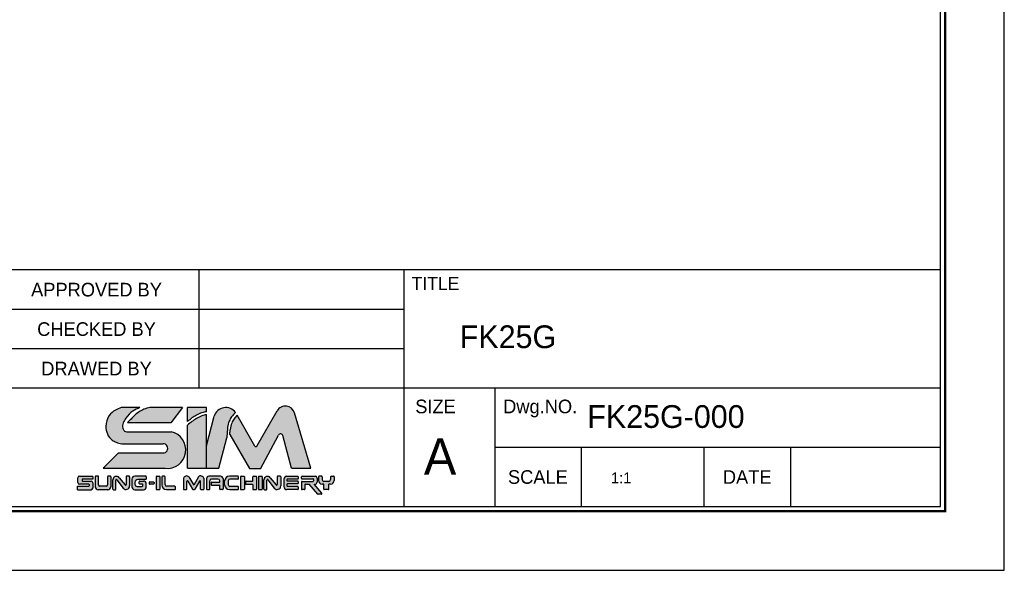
# Model space of a CAD drawing. Header units: millimetres. Extents: x -29 to 5648, y -387 to 3949.
# Tile 3 of 6: x 381 to 600, y 0 to 122. Entities that reach past the tile are written whole.
import ezdxf
from ezdxf.enums import TextEntityAlignment as Align

# ---------------------------------------------------------------- set-up
doc = ezdxf.new("R2010")
doc.units = ezdxf.units.MM
doc.layers.get('0').update_dxf_attribs({"linetype": 'CONTINUOUS'})
doc.layers.add('5', color=7, linetype='CONTINUOUS')
doc.layers.add('7', color=7, linetype='CONTINUOUS')

# ---------------------------------------------------------------- blocks, each defined once
blk = doc.blocks.new('란표제')
h = blk.add_hatch(color=150)
h.dxf.hatch_style = 1
edge = h.paths.add_edge_path()
edge.add_spline(control_points=[(269.4313514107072, 21.23682854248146), (269.6359798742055, 21.41891288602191), (270.0327252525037, 21.7719484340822), (270.7280603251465, 22.18750380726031), (271.4106727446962, 22.51924857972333), (271.9007036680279, 22.60265436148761), (272.1147233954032, 22.63908161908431)], knot_values=[0, 0, 0, 0, 0.6304310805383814, 1.222315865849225, 1.865724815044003, 2.364625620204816, 2.364625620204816, 2.364625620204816, 2.364625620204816], degree=3, periodic=0)
edge.add_line((272.1147233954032, 22.63908161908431), (272.1147233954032, 23.23741673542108))
edge.add_line((272.1147233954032, 23.23741673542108), (269.4313514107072, 23.23741673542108))
edge.add_line((269.4313514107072, 23.23741673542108), (269.4313514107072, 21.23682854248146))
edge = h.paths.add_edge_path()
edge.add_spline(control_points=[(272.1147233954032, 22.22357291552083), (271.8960154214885, 22.17327034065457), (271.4034488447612, 22.0599806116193), (270.715909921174, 21.71275165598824), (270.0397629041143, 21.25956616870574), (269.6376071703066, 20.9094133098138), (269.4313514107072, 20.72982854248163)], knot_values=[0, 0, 0, 0, 0.5164407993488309, 1.163110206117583, 1.761888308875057, 2.392319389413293, 2.392319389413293, 2.392319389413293, 2.392319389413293], degree=3, periodic=0)
edge.add_line((269.4313514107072, 20.72982854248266), (269.4313514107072, 14.56964083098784))
edge.add_line((269.4313514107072, 14.56964083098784), (272.1147233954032, 14.56964083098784))
edge.add_line((272.1147233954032, 14.56964083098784), (272.1147233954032, 22.22357291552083))
edge = h.paths.add_edge_path()
edge.add_line((267.0830865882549, 19.76878435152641), (260.734030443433, 19.76878435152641))
edge.add_spline(control_points=[(260.7340304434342, 19.76878435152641), (260.6304282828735, 19.80046622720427), (260.3773761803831, 19.87785037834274), (260.0993263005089, 20.3834271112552), (260.187756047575, 21.0896081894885), (260.7314099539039, 21.92713840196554), (261.4878621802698, 22.76627762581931), (262.2797090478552, 23.09358528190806), (262.6276767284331, 23.23741673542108)], knot_values=[0, 0, 0, 0, 0.2433595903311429, 0.5944147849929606, 1.213183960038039, 1.789398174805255, 2.88702788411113, 3.747486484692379, 3.747486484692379, 3.747486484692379, 3.747486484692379], degree=3, periodic=0)
edge.add_line((262.6276767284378, 23.23741673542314), (259.9686972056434, 23.23741673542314))
edge.add_spline(control_points=[(259.9686972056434, 23.23741673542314), (259.6776716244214, 23.12786400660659), (259.0262061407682, 22.88262844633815), (258.0427933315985, 22.05524221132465), (257.6589013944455, 20.72241547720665), (257.8905376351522, 19.4262980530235), (258.4932930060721, 18.63992786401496), (259.0387723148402, 18.37393810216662), (259.2361936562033, 18.2776703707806)], knot_values=[0, 0, 0, 0, 0.550739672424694, 1.232839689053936, 2.19963066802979, 2.850121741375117, 3.513003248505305, 3.888995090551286, 3.888995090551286, 3.888995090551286, 3.888995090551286], degree=3, periodic=0)
edge.add_arc((260.0206695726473, 19.77456633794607), 1.689999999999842, 242.3423855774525, 270.0000000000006)
edge.add_line((260.0206695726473, 18.08456633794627), (265.933220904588, 18.08456633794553))
edge.add_arc((265.933220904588, 17.41949662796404), 0.6650697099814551, 270.18688939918, 90, ccw=False)
edge.add_line((265.9353902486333, 16.75443045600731), (259.548431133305, 16.75443045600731))
edge.add_line((259.548431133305, 16.75443045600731), (257.3636415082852, 14.56964083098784))
edge.add_line((257.3636415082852, 14.56964083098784), (266.2319154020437, 14.56964083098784))
edge.add_arc((266.5395411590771, 17.18852423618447), 2.636889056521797, 263.3004820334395, 78.10426637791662)
edge = h.paths.add_edge_path(flags=17)
edge.add_spline(control_points=[(264.0618412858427, 23.23741673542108), (263.7695622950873, 23.17538582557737), (262.9649864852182, 23.00462921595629), (261.8692366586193, 22.18236333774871), (261.1771816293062, 21.42409186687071), (260.8344419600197, 21.04855856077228)], knot_values=[0, 0, 0, 0, 0.6846043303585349, 1.884555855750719, 3.061918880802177, 3.061918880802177, 3.061918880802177, 3.061918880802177], degree=3, periodic=0)
edge.add_line((260.8344419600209, 21.04855856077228), (267.0300266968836, 21.04855856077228))
edge.add_line((267.0300266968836, 21.04855856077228), (268.7149674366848, 23.23741673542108))
edge.add_line((268.7149674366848, 23.23741673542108), (264.0618412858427, 23.23741673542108))
h = blk.add_hatch(color=8)
h.dxf.hatch_style = 1
edge = h.paths.add_edge_path()
edge.add_spline(control_points=[(275.0627256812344, 19.1589791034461), (275.0773552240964, 19.57794386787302), (275.1025993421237, 20.30089167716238), (275.3125840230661, 21.24983197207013), (275.7149129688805, 21.97049305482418), (276.082664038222, 22.32534979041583), (276.2775094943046, 22.51336344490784)], knot_values=[0, 0, 0, 0, 0.7435831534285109, 1.283095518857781, 1.707763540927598, 2.186317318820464, 2.186317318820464, 2.186317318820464, 2.186317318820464], degree=3, periodic=0)
edge.add_arc((274.8821637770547, 21.55989067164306), 1.690000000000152, 34.34572044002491, 164.999999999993)
edge.add_line((273.2497491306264, 21.99729485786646), (272.1147233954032, 17.76132114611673))
edge.add_line((272.1147233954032, 17.76132114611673), (272.1147233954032, 14.56964083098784))
edge.add_line((272.1147233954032, 14.56964083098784), (273.8922549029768, 14.56964083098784))
edge.add_line((273.8922549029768, 14.56964083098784), (275.0538491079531, 18.90476942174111))
edge.add_spline(control_points=[(275.0538491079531, 18.90476942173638), (275.0568079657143, 18.98950598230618), (275.0597668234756, 19.07424254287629), (275.0627256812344, 19.1589791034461)], knot_values=[2.186317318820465, 2.186317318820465, 2.186317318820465, 2.186317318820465, 2.336708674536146, 2.336708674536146, 2.336708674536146, 2.336708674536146], degree=3, periodic=0)
edge = h.paths.add_edge_path()
edge.add_arc((282.7153299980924, 19.15023052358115), 0.3379999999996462, 14.999999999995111, 152.0936797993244, ccw=False)
edge.add_line((283.0418129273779, 19.23771136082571), (284.2856565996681, 14.59562357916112))
edge.add_line((284.2856565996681, 14.59562357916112), (287.0312419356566, 14.59562357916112))
edge.add_line((287.0312419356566, 14.59562357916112), (284.698741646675, 22.48208966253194))
edge.add_arc((283.4022573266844, 22.0986416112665), 1.352000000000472, 16.47610349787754, 150.0000000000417)
edge.add_line((282.2313909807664, 22.77464161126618), (279.328189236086, 17.74614868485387))
edge.add_arc((279.1818309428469, 17.83064868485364), 0.1689999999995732, 210.0000000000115, 330.00000000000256, ccw=False)
edge.add_line((279.0354726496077, 17.74614868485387), (276.4997684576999, 22.13811717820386))
edge.add_spline(control_points=[(276.4997684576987, 22.13811717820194), (276.3465195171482, 21.96972988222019), (276.0439022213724, 21.63721921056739), (275.6848775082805, 20.95838757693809), (275.5056859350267, 20.21422517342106), (275.4438638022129, 19.68005989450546), (275.4178006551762, 19.4548650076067)], knot_values=[0, 0, 0, 0, 0.523800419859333, 1.034337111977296, 1.752334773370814, 2.275651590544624, 2.275651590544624, 2.275651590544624, 2.275651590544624], degree=3, periodic=0)
edge.add_arc((275.3365080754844, 19.30670119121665), 0.1690000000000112, 30.00000000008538, 61.24788174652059, ccw=False)
edge.add_line((275.4828663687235, 19.39120119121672), (278.275008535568, 14.55506909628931))
edge.add_line((278.275008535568, 14.55506909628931), (279.8991915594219, 14.55506909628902))
edge.add_line((279.8991915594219, 14.55506909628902), (282.4166346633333, 19.30842375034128))
h = blk.add_hatch(color=150)
h.dxf.hatch_style = 1
h.paths.add_polyline_path([(255.8918496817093, 12.49001531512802, 0.4142135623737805), (255.6383496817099, 12.74351531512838), (254.4359279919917, 12.74351531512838, -0.4142135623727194), (254.3514279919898, 12.8280153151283), (254.3514279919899, 12.93313653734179, -0.4142135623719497), (254.4359279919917, 13.01763653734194), (255.8918496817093, 13.01763653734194), (255.8918496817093, 13.45026974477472), (253.9892572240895, 13.45026974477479, 0.4142135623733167), (253.7357572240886, 13.19676974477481), (253.7357572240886, 12.54712844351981, 0.4142135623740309), (253.9892572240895, 12.29362844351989), (255.3256614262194, 12.29362844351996, -0.4142135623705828), (255.4101614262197, 12.2091284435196), (255.4101614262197, 12.10882920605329, -0.4142135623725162), (255.3256614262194, 12.02432920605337), (253.7113647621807, 12.02432920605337), (253.7113647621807, 11.49943248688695), (255.6383496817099, 11.49943248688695, 0.4142135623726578), (255.8918496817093, 11.75293248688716)])
h.paths.add_polyline_path([(265.4913498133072, 13.34837791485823, 0.4142135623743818), (265.4068498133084, 13.43287791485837), (265.0227749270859, 13.43287791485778, 0.4142135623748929), (264.9382749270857, 13.34837791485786), (264.9382749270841, 11.60814308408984, 0.4142135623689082), (265.0227749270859, 11.52364308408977), (265.4068498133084, 11.52364308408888, 0.4142135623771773), (265.4913498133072, 11.6081430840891)])
h.paths.add_polyline_path([(269.3149947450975, 12.69271470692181, -0.7673269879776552), (269.4726738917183, 12.73496470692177), (270.1476377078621, 11.56589308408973, 0.2679491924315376), (270.2208168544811, 11.52364308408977), (270.3886929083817, 11.52364308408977, 0.2679491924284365), (270.4618720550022, 11.56589308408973), (271.136835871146, 12.73496470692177, -0.7673269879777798), (271.2945150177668, 12.69271470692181), (271.2945150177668, 11.60814308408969, 0.414213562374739), (271.3790150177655, 11.52364308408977), (271.6874683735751, 11.52364308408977, 0.4142135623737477), (271.7719683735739, 11.60814308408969), (271.7719683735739, 13.14150117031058, 0.5572135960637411), (270.9835726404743, 13.35275117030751), (270.3047548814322, 12.17700432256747), (269.6259371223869, 13.35275117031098, 0.5198906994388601), (268.8375413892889, 13.14150117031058), (268.8375413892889, 11.60814308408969, 0.4142135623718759), (268.9220413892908, 11.52364308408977), (269.2304947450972, 11.52364308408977, 0.4142135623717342), (269.3149947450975, 11.60814308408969)])
h = blk.add_hatch(color=251)
h.dxf.hatch_style = 1
h.paths.add_polyline_path([(264.6369999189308, 12.54995020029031, 0.4142135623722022), (264.552499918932, 12.63445020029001), (264.0281001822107, 12.63445020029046, 0.4142135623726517), (263.9436001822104, 12.54995020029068), (263.9436001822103, 12.39560813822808, 0.4142135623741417), (264.0281001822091, 12.31110813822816), (264.552499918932, 12.3111081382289, 0.4142135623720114), (264.6369999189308, 12.39560813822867)])
h.paths.add_polyline_path([(258.4601998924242, 11.92193248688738), (258.4601998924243, 13.36576974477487, 0.4142135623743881), (258.3756998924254, 13.45026974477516), (258.0906228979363, 13.45026974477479, 0.4142135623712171), (258.0061228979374, 13.36576974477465), (258.0061228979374, 12.18747393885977, -0.4142135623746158), (257.8371228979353, 12.01847393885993), (256.8846107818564, 12.01847393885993, -0.4142135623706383), (256.7156107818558, 12.18747393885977), (256.7156107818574, 13.36576974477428, 0.414213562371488), (256.6311107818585, 13.45026974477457), (256.3251870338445, 13.45026974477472, 0.4142135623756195), (256.2406870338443, 13.36576974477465), (256.2406870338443, 11.92193248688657, 0.4142135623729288), (256.6631870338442, 11.4994324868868), (258.0376998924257, 11.49943248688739, 0.4142135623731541)])
h.paths.add_polyline_path([(261.1488024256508, 12.0448363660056), (261.1488024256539, 13.36576974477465, 0.4142135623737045), (261.064302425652, 13.45026974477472), (260.7360734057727, 13.45026974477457, 0.4142135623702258), (260.6515734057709, 13.36576974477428), (260.6515734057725, 12.24481650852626, -0.7053166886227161), (260.5016056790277, 12.19139154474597), (259.6575188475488, 13.22574781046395, 0.7053166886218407), (258.757712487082, 12.90519802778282), (258.7577124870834, 11.58393248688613, 0.4142135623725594), (258.8422124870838, 11.49943248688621), (259.0973144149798, 11.49943248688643, 0.4142135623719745), (259.1818144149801, 11.58393248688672), (259.1818144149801, 12.87627755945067, -0.7182104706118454), (259.3335723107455, 12.92743052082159), (260.2382550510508, 11.73791859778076, 0.7182104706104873)])
h.paths.add_polyline_path([(263.5382578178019, 11.92193248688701), (263.5382578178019, 12.31768943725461, 0.4142135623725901), (263.1157578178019, 12.74018943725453), (262.6233206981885, 12.74018943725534, 0.4142135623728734), (262.5388206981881, 12.65568943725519), (262.5388206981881, 12.3999134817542, 0.4142135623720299), (262.6233206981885, 12.31541348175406), (262.9553217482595, 12.31541348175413, -0.4142135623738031), (263.0398217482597, 12.23091348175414), (263.0398217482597, 12.06617401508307, -0.4142135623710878), (262.9553217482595, 11.9816740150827), (262.2414599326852, 11.9816740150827, -0.4142135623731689), (261.903459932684, 12.31967401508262), (261.903459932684, 12.54779928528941, -0.4142135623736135), (262.325959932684, 12.97029928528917), (263.4537578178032, 12.9702992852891, 0.414213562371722), (263.5382578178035, 13.05479928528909), (263.5382578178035, 13.36576974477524, 0.4142135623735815), (263.4537578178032, 13.45026974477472), (261.8935343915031, 13.45026974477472, 0.414213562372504), (261.4710343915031, 13.02776974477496), (261.4710343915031, 11.92193248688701, 0.4142135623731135), (261.8935343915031, 11.49943248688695), (263.1157578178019, 11.49943248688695, 0.4142135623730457)])
h.paths.add_polyline_path([(267.686365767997, 11.92748730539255, 0.4142135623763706), (267.6018657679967, 12.01198730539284), (266.4686991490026, 12.01198730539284, -0.414213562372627), (266.2151991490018, 12.26548730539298), (266.2151991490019, 13.34837791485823, 0.4142135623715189), (266.1306991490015, 13.43287791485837), (265.8297345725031, 13.43287791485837, 0.4142135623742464), (265.7452345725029, 13.34837791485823), (265.7452345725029, 12.19964308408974, 0.4142135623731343), (266.4212345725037, 11.52364308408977), (267.6018657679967, 11.52364308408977, 0.4142135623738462), (267.686365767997, 11.60814308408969)])
h.paths.add_polyline_path([(272.6031511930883, 12.77084332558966, -0.4142135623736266), (272.8566511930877, 13.02434332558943), (273.7719485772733, 13.02434332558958, -0.4142135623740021), (274.0254485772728, 12.77084332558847), (274.0254485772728, 12.60578891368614), (272.8978494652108, 12.60578891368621, 0.4142135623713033), (272.8133494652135, 12.52128891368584), (272.8133494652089, 12.2275027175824, 0.4142135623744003), (272.8978494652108, 12.14300271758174), (274.0254485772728, 12.14300271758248), (274.0254485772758, 11.60814308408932, 0.414213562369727), (274.1099485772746, 11.52364308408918), (274.4089681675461, 11.5236430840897, 0.4142135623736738), (274.493468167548, 11.60814308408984), (274.493468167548, 13.09487791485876, 0.4142135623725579), (274.1554681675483, 13.43287791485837), (272.4765440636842, 13.43287791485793, 0.4142135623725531), (272.1385440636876, 13.09487791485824), (272.1385440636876, 11.60814308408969, 0.4142135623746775), (272.2230440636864, 11.52364308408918), (272.518651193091, 11.52364308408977, 0.4142135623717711), (272.6031511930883, 11.60814308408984)])
h.paths.add_polyline_path([(276.7035665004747, 11.89577780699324, 0.4142135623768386), (276.6190665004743, 11.98027780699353), (275.489626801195, 11.9802778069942, -0.4142135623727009), (275.2361268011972, 12.23377780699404), (275.2361268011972, 12.7733856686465, -0.4142135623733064), (275.489626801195, 13.02688566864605), (276.6190665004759, 13.02688566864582, 0.414213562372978), (276.7035665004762, 13.11138566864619), (276.7035665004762, 13.34837791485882, 0.4142135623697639), (276.6190665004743, 13.43287791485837), (275.4024355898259, 13.43287791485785, 0.4142135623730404), (274.7264355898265, 12.75687791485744), (274.7264355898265, 12.19964308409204, 0.4142135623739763), (275.4024355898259, 11.52364308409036), (276.6190665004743, 11.52364308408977, 0.4142135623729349), (276.7035665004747, 11.60814308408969)])
h.paths.add_polyline_path([(277.5403531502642, 13.34837791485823, 0.4142135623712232), (277.4558531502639, 13.43287791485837), (277.071778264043, 13.43287791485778, 0.4142135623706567), (276.9872782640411, 13.34837791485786), (276.9872782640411, 11.60814308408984, 0.4142135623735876), (277.0717782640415, 11.52364308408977), (277.4558531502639, 11.52364308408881, 0.4142135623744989), (277.5403531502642, 11.6081430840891)])
h.paths.add_polyline_path([(279.2992845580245, 13.34837791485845, 0.414213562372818), (279.2147845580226, 13.43287791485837), (278.8307096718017, 13.43287791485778, 0.4142135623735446), (278.7462096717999, 13.34837791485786), (278.7462096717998, 12.79193278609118, -0.4142135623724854), (278.6617096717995, 12.70743278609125), (277.7792291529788, 12.70743278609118, 0.4142135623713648), (277.6947291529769, 12.62293278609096), (277.6947291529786, 12.37646408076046, 0.4142135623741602), (277.7792291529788, 12.29196408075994), (278.6617096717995, 12.29196408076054, -0.4142135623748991), (278.7462096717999, 12.20746408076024), (278.7462096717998, 11.60814308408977, 0.4142135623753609), (278.8307096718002, 11.52364308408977), (279.2147845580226, 11.52364308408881, 0.4142135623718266), (279.2992845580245, 11.6081430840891)])
h.paths.add_polyline_path([(280.1012012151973, 13.34837791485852, 0.414213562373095), (280.0167012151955, 13.43287791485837), (279.6326263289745, 13.43287791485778, 0.4142135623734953), (279.5481263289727, 13.34837791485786), (279.5481263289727, 11.60814308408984, 0.414213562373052), (279.632626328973, 11.52364308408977), (280.0167012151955, 11.52364308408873, 0.4142135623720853), (280.1012012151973, 11.6081430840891)])
h.paths.add_polyline_path([(281.2413105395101, 13.2257478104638, 0.7053166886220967), (280.3415041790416, 12.90519802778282), (280.3415041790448, 11.58393248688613, 0.4142135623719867), (280.4260041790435, 11.49943248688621), (280.6811061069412, 11.49943248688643, 0.4142135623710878), (280.7656061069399, 11.58393248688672), (280.7656061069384, 12.87627755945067, -0.7182104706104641), (280.9173640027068, 12.92743052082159), (281.8220467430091, 11.73791859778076, 0.7182104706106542), (282.7325941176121, 12.0448363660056), (282.7325941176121, 13.36576974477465, 0.4142135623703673), (282.6480941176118, 13.45026974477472), (282.319865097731, 13.45026974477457, 0.4142135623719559), (282.2353650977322, 13.36576974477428), (282.2353650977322, 12.24481650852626, -0.7053166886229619), (282.0853973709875, 12.19139154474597)])
h.paths.add_polyline_path([(285.2465399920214, 13.34837791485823, 0.414213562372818), (285.1620399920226, 13.43287791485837), (283.6221923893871, 13.43287791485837, 0.414213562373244), (283.1996923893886, 13.01037791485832), (283.1996923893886, 11.94614308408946, 0.4142135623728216), (283.6221923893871, 11.52364308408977), (285.1620399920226, 11.52364308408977, 0.4142135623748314), (285.2465399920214, 11.60814308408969), (285.2465399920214, 11.88650074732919, 0.4142135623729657), (285.1620399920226, 11.97100074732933), (283.712613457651, 11.97100074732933, -0.4142135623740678), (283.6281134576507, 12.05550074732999), (283.6281134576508, 12.26963683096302, -0.4142135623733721), (283.7126134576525, 12.35413683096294), (285.1620399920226, 12.35413683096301, 0.4142135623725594), (285.2465399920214, 12.43863683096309), (285.2465399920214, 12.64687567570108, 0.4142135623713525), (285.1620399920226, 12.73137567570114), (283.7126134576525, 12.73137567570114, -0.4142135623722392), (283.6281134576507, 12.81587567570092), (283.6281134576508, 12.94159305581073, -0.4142135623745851), (283.712613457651, 13.02609305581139), (285.1620399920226, 13.02609305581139, 0.4142135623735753), (285.2465399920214, 13.11059305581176)])
h.paths.add_polyline_path([(287.9367704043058, 13.17937791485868, 0.4142135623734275), (287.6832704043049, 13.43287791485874), (285.7858523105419, 13.43287791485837, 0.4142135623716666), (285.7013523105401, 13.34837791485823), (285.70135231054, 13.13880807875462, 0.4142135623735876), (285.7858523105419, 13.05430807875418), (287.3438020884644, 13.0543080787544, -0.4142135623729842), (287.4283020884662, 12.96980807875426), (287.4283020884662, 12.78855795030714, -0.4142135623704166), (287.3438020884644, 12.70405795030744), (285.7858523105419, 12.70405795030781, 0.4142135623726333), (285.7013523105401, 12.61955795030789), (285.7013523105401, 11.60814308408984, 0.4142135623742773), (285.7858523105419, 11.52364308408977), (286.1203941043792, 11.52364308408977, 0.4142135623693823), (286.2048941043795, 11.60814308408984), (286.2048941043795, 12.23851556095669, -0.4142135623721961), (286.2893941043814, 12.32301556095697), (286.819905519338, 12.32301556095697), (288.0190716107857, 10.89390506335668, 0.2216946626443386), (288.0838023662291, 10.86372061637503), (288.5418862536, 10.86372061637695, 0.6370702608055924), (288.6066170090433, 11.00253616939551), (287.4986032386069, 12.32301556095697), (287.6832704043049, 12.32301556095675, 0.4142135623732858), (287.9367704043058, 12.57651556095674)])
h.paths.add_polyline_path([(290.3760742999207, 12.83001556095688), (290.3760742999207, 13.3483779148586, 0.4142135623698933), (290.2915742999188, 13.43287791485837), (289.9447103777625, 13.43287791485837, 0.4142135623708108), (289.8602103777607, 13.34837791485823), (289.8602103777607, 12.95755795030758, -0.4142135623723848), (289.6067103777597, 12.7040579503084), (288.89774458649, 12.70405795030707, -0.4142135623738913), (288.6442445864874, 12.95755795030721), (288.6442445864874, 13.34837791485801, 0.4142135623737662), (288.5597445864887, 13.43287791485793), (288.2128806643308, 13.43287791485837, 0.4142135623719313), (288.128380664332, 13.34837791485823), (288.128380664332, 12.83001556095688, 0.4142135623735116), (288.6353806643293, 12.32301556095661), (289.8690742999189, 12.32301556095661, 0.4142135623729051)])
h.paths.add_polyline_path([(289.60736216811, 12.32301556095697), (288.8774100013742, 12.32301556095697), (288.8774100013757, 11.60814308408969, 0.4142135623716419), (288.961910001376, 11.52364308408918), (289.5228621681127, 11.52364308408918, 0.41421356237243), (289.6073621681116, 11.60814308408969)])
for p, q in [((262.6276767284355, 23.23741673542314), (259.9686972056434, 23.23741673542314)), ((268.7149674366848, 23.23741673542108), (264.0618412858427, 23.23741673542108)), ((268.7149674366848, 23.23741673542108), (267.0300266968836, 21.04855856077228)), ((272.1147233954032, 23.23741673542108), (269.4313514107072, 23.23741673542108)), ((269.4313514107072, 21.23682854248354), (269.4313514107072, 23.23741673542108)), ((272.1147233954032, 22.63908161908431), (272.1147233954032, 23.23741673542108)), ((279.3281892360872, 17.74614868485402), (282.2313909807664, 22.77464161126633)), ((272.1147233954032, 14.56964083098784), (272.1147233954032, 22.22357291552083)), ((272.1147233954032, 17.76132114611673), (273.2497491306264, 21.99729485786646)), ((279.0354726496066, 17.74614868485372), (276.4997684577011, 22.13811717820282)), ((287.0312419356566, 14.59562357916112), (284.6987416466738, 22.48208966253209)), ((260.7340304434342, 19.76878435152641), (267.083086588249, 19.76878435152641)), ((267.0300266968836, 21.04855856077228), (260.8344419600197, 21.04855856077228)), ((269.4313514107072, 14.56964083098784), (269.4313514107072, 20.72982854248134)), ((273.8922549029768, 14.56964083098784), (275.0538491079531, 18.90476942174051)), ((275.4828663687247, 19.39120119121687), (278.275008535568, 14.55506909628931)), ((279.8658430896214, 14.49210159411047), (282.4166346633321, 19.30842375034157)), ((284.2856565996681, 14.59562357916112), (283.0418129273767, 19.23771136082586)), ((260.0206695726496, 18.08456633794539), (265.933220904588, 18.08456633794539)), ((259.548431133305, 16.75443045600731), (257.3636415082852, 14.56964083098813)), ((259.548431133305, 16.75443045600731), (265.9310515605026, 16.75443045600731)), ((257.3636415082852, 14.56964083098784), (266.2319154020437, 14.56964083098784)), ((269.4313514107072, 14.56964083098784), (272.1147233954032, 14.56964083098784)), ((272.1147233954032, 14.56964083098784), (273.8922549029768, 14.56964083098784)), ((278.275008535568, 14.55506909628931), (279.8658430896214, 14.55506909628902)), ((284.2856565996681, 14.59562357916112), (287.0312419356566, 14.59562357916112)), ((253.7357572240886, 12.54712844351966), (253.7357572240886, 13.19676974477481)), ((253.9892572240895, 13.45026974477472), (255.8918496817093, 13.45026974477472)), ((254.3514279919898, 12.93313653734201), (254.3514279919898, 12.8280153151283)), ((255.8918496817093, 13.01763653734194), (254.4359279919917, 13.01763653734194)), ((254.4359279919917, 12.74351531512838), (255.6383496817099, 12.74351531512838)), ((255.8918496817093, 13.41828104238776), (255.8918496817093, 13.01763653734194)), ((256.2406870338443, 13.36576974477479), (256.2406870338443, 11.92193248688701)), ((256.6311107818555, 13.45026974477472), (256.3251870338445, 13.45026974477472)), ((256.7156107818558, 12.18747393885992), (256.7156107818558, 13.36576974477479)), ((258.0061228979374, 13.36576974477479), (258.0061228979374, 12.18747393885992)), ((258.3756998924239, 13.45026974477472), (258.0906228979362, 13.45026974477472)), ((258.4601998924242, 13.36576974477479), (258.4601998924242, 11.92193248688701)), ((258.7577124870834, 11.58393248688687), (258.7577124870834, 12.90519802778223)), ((259.1818144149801, 11.58393248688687), (259.1818144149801, 12.87627755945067)), ((259.3335723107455, 12.92743052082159), (260.2382550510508, 11.73791859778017)), ((259.6575188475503, 13.22574781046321), (260.5016056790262, 12.1913915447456)), ((260.6515734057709, 13.36576974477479), (260.6515734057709, 12.24481650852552)), ((261.064302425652, 13.45026974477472), (260.7360734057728, 13.45026974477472)), ((261.1488024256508, 13.36576974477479), (261.1488024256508, 12.04483636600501)), ((261.4710343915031, 13.02776974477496), (261.4710343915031, 11.92193248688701)), ((263.4537578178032, 13.45026974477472), (261.8935343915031, 13.45026974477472)), ((263.4537578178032, 12.97029928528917), (262.325959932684, 12.97029928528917)), ((262.6233206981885, 12.74018943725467), (263.1157578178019, 12.74018943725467)), ((263.5382578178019, 13.36576974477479), (263.5382578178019, 13.05479928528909)), ((263.5382578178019, 13.36576974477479), (263.5382578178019, 13.05479928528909)), ((264.9382749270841, 13.34837791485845), (264.9382749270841, 11.60814308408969)), ((265.0227749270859, 13.43287791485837), (265.4068498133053, 13.43287791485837)), ((265.4913498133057, 13.34837791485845), (265.4913498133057, 11.60814308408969)), ((265.7452345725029, 13.34837791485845), (265.7452345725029, 12.19964308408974)), ((266.1306991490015, 13.43287791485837), (265.8297345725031, 13.43287791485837)), ((266.2151991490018, 12.26548730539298), (266.2151991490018, 13.34837791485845)), ((268.8375413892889, 13.14150117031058), (268.8375413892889, 11.60814308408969)), ((269.3149947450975, 11.60814308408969), (269.3149947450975, 12.69271470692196)), ((269.4726738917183, 12.73496470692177), (270.1476377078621, 11.56589308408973)), ((269.6259371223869, 13.35275117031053), (270.3047548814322, 12.17700432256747)), ((270.9835726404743, 13.35275117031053), (270.3047548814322, 12.17700432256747)), ((271.136835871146, 12.73496470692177), (270.4618720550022, 11.56589308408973)), ((271.2945150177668, 11.60814308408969), (271.2945150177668, 12.69271470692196)), ((271.7719683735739, 13.14150117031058), (271.7719683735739, 11.60814308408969)), ((272.1385440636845, 13.09487791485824), (272.1385440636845, 11.60814308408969)), ((274.1554681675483, 13.43287791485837), (272.4765440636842, 13.43287791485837)), ((272.6031511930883, 11.60814308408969), (272.6031511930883, 12.77084332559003)), ((273.7719485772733, 13.02434332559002), (272.8566511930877, 13.02434332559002)), ((274.0254485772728, 12.60578891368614), (274.0254485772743, 12.77084332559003)), ((274.4934681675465, 13.09487791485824), (274.4934681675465, 11.60814308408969)), ((274.7264355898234, 12.19964308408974), (274.7264355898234, 12.7568779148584)), ((275.2361268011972, 12.77338566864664), (275.2361268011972, 12.23377780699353)), ((276.6190665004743, 13.43287791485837), (275.4024355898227, 13.43287791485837)), ((276.6190665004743, 13.02688566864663), (275.489626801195, 13.02688566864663)), ((276.7035665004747, 13.11138566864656), (276.7035665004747, 13.34837791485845)), ((276.9872782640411, 13.34837791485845), (276.9872782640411, 11.60814308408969)), ((277.0717782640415, 13.43287791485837), (277.4558531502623, 13.43287791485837)), ((277.5403531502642, 13.34837791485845), (277.5403531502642, 11.60814308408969)), ((277.7792291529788, 12.70743278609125), (278.6617096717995, 12.70743278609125)), ((278.7462096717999, 12.79193278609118), (278.7462096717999, 13.34837791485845)), ((278.8307096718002, 13.43287791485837), (279.2147845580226, 13.43287791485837)), ((279.2992845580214, 13.34837791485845), (279.2992845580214, 11.60814308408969)), ((279.5481263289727, 13.34837791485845), (279.5481263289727, 11.60814308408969)), ((279.632626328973, 13.43287791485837), (280.0167012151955, 13.43287791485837)), ((280.1012012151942, 13.34837791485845), (280.1012012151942, 11.60814308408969)), ((280.3415041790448, 11.58393248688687), (280.3415041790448, 12.90519802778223)), ((280.7656061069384, 11.58393248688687), (280.7656061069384, 12.87627755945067)), ((280.9173640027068, 12.92743052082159), (281.8220467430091, 11.73791859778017)), ((281.2413105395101, 13.22574781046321), (282.085397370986, 12.1913915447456)), ((282.2353650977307, 13.36576974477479), (282.2353650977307, 12.24481650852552)), ((282.6480941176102, 13.45026974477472), (282.319865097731, 13.45026974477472)), ((282.7325941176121, 13.36576974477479), (282.7325941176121, 12.04483636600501)), ((283.1996923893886, 13.01037791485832), (283.1996923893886, 11.94614308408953)), ((283.6221923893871, 13.43287791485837), (285.1620399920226, 13.43287791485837)), ((283.6281134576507, 12.94159305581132), (283.6281134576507, 12.81587567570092)), ((285.1620399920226, 13.02609305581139), (283.712613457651, 13.02609305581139)), ((285.1620399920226, 12.73137567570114), (283.7126134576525, 12.73137567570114)), ((285.2465399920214, 13.34837791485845), (285.2465399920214, 13.11059305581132)), ((285.7013523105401, 13.13880807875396), (285.7013523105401, 13.34837791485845)), ((285.7858523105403, 13.43287791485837), (287.6832704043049, 13.43287791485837)), ((285.7858523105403, 13.05430807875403), (287.3438020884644, 13.05430807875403)), ((285.7858523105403, 12.70405795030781), (287.3438020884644, 12.70405795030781)), ((287.4283020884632, 12.96980807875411), (287.4283020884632, 12.78855795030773)), ((287.9367704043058, 13.17937791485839), (287.9367704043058, 12.57651556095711)), ((288.128380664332, 13.34837791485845), (288.128380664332, 12.83001556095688)), ((288.5597445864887, 13.43287791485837), (288.2128806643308, 13.43287791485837)), ((288.6442445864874, 13.34837791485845), (288.6442445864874, 12.95755795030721)), ((289.6067103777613, 12.70405795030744), (288.8977445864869, 12.70405795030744)), ((289.8602103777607, 13.34837791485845), (289.8602103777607, 12.95755795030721)), ((289.9447103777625, 13.43287791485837), (290.2915742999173, 13.43287791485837)), ((290.3760742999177, 13.34837791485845), (290.3760742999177, 12.83001556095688)), ((253.7113647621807, 11.49943248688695), (253.7113647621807, 12.02432920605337)), ((253.7113647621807, 12.02432920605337), (255.3256614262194, 12.02432920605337)), ((253.7113647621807, 11.49943248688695), (255.6383496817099, 11.49943248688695)), ((255.3256614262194, 12.29362844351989), (253.9892572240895, 12.29362844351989)), ((255.4101614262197, 12.10882920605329), (255.4101614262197, 12.20912844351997)), ((255.8918496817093, 12.49001531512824), (255.8918496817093, 11.75293248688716)), ((258.0376998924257, 11.49943248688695), (256.6631870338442, 11.49943248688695)), ((257.8371228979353, 12.01847393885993), (256.8846107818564, 12.01847393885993)), ((258.8422124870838, 11.49943248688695), (259.0973144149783, 11.49943248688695)), ((261.8935343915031, 11.49943248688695), (263.1157578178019, 11.49943248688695)), ((261.903459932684, 12.54779928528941), (261.903459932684, 12.31967401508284)), ((262.2414599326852, 11.9816740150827), (262.9553217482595, 11.9816740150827)), ((262.5388206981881, 12.39991348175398), (262.5388206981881, 12.65568943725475)), ((262.9553217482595, 12.31541348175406), (262.6233206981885, 12.31541348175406)), ((263.0398217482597, 12.06617401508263), (263.0398217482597, 12.23091348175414)), ((263.5382578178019, 11.92193248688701), (263.5382578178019, 12.31768943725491)), ((263.9436001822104, 12.54995020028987), (263.9436001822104, 12.39560813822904)), ((264.0281001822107, 12.63445020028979), (264.552499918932, 12.63445020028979)), ((264.552499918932, 12.31110813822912), (264.0281001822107, 12.31110813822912)), ((264.6369999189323, 12.54995020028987), (264.6369999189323, 12.39560813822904)), ((265.0227749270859, 11.52364308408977), (265.4068498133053, 11.52364308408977)), ((266.4212345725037, 11.52364308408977), (267.6018657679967, 11.52364308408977)), ((267.6018657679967, 12.01198730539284), (266.4686991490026, 12.01198730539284)), ((267.686365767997, 11.60814308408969), (267.686365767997, 11.92748730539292)), ((268.9220413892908, 11.52364308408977), (269.2304947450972, 11.52364308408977)), ((270.2208168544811, 11.52364308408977), (270.3886929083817, 11.52364308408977)), ((271.3790150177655, 11.52364308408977), (271.6874683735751, 11.52364308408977)), ((272.2230440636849, 11.52364308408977), (272.518651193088, 11.52364308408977)), ((272.8133494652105, 12.52128891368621), (272.8133494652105, 12.2275027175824)), ((272.8978494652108, 12.60578891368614), (274.0254485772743, 12.60578891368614)), ((272.8978494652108, 12.14300271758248), (274.0254485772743, 12.14300271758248)), ((274.0254485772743, 11.60814308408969), (274.0254485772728, 12.14300271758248)), ((274.4089681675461, 11.52364308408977), (274.1099485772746, 11.52364308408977)), ((275.4024355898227, 11.52364308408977), (276.6190665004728, 11.52364308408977)), ((276.6190665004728, 11.98027780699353), (275.489626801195, 11.98027780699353)), ((276.7035665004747, 11.60814308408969), (276.7035665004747, 11.89577780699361)), ((277.0717782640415, 11.52364308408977), (277.4558531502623, 11.52364308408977)), ((277.6947291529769, 12.62293278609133), (277.6947291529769, 12.37646408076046)), ((277.7792291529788, 12.29196408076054), (278.6617096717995, 12.29196408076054)), ((278.7462096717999, 12.20746408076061), (278.7462096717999, 11.60814308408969)), ((278.8307096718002, 11.52364308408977), (279.2147845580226, 11.52364308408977)), ((279.632626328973, 11.52364308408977), (280.0167012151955, 11.52364308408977)), ((280.4260041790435, 11.49943248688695), (280.681106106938, 11.49943248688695)), ((285.1620399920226, 11.52364308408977), (283.6221923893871, 11.52364308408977)), ((283.6281134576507, 12.26963683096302), (283.6281134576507, 12.05550074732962)), ((285.1620399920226, 12.35413683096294), (283.7126134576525, 12.35413683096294)), ((285.1620399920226, 11.97100074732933), (283.712613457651, 11.97100074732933)), ((285.2465399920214, 12.64687567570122), (285.2465399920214, 12.43863683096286)), ((285.2465399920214, 11.88650074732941), (285.2465399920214, 11.60814308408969)), ((285.7013523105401, 12.61955795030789), (285.7013523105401, 11.60814308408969)), ((286.1203941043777, 11.52364308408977), (285.7858523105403, 11.52364308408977)), ((286.2048941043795, 12.23851556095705), (286.2048941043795, 11.60814308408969)), ((286.2893941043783, 12.32301556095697), (286.819905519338, 12.32301556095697)), ((288.0190716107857, 10.89390506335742), (286.819905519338, 12.32301556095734)), ((287.4986032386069, 12.32301556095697), (287.6832704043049, 12.32301556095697)), ((288.6066170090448, 11.00253616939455), (287.4986032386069, 12.32301556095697)), ((288.8774100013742, 12.32301556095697), (288.6353806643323, 12.32301556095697)), ((288.8774100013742, 11.60814308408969), (288.8774100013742, 12.32301556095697)), ((289.5228621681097, 11.52364308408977), (288.961910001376, 11.52364308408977)), ((289.8690742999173, 12.32301556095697), (289.60736216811, 12.32301556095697)), ((289.60736216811, 11.60814308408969), (289.60736216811, 12.32301556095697)), ((288.5418862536, 10.86372061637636), (288.0838023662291, 10.86372061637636))]:
    blk.add_line(p, q)
for centre, radius, start, end in [((274.8821637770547, 21.55989067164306), 1.69, 34.34572044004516, 165.0000000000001), ((283.4022573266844, 22.09864161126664), 1.352, 16.476103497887, 149.9999999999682), ((266.5395411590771, 17.18852423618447), 2.636889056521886, 263.300482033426, 78.10426637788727), ((275.3365080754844, 19.30670119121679), 0.169, 30.00000000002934, 61.24788175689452), ((282.7153299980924, 19.150230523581), 0.338, 14.99999999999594, 152.0936797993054), ((260.0206695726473, 19.77456633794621), 1.69, 242.3423855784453, 270), ((265.933220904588, 17.41949662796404), 0.665069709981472, 269.8131105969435, 90), ((279.1818309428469, 17.8306486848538), 0.169, 210.0000000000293, 329.9999999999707), ((253.9892572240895, 13.19676974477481), 0.2535, 90, 180), ((254.4359279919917, 12.93313653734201), 0.0845, 90, 180), ((254.4359279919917, 12.8280153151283), 0.0845, 180, 270), ((255.6383496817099, 12.49001531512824), 0.2535, 0, 90), ((256.3251870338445, 13.36576974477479), 0.0845, 90, 180), ((256.6311107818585, 13.36576974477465), 0.0845, 0, 90.00000000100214), ((258.0906228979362, 13.36576974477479), 0.0845, 90, 180), ((258.3756998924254, 13.36576974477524), 0.0845, 0, 90.00000000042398), ((259.2647124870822, 12.90519802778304), 0.507, 39.21617813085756, 180), ((259.2663144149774, 12.87627755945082), 0.0845, 37.25478689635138, 180), ((260.7360734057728, 13.36576974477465), 0.0845, 90.00000000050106, 180), ((261.064302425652, 13.36576974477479), 0.0845, 0, 90.00000000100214), ((261.8935343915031, 13.02776974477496), 0.4225, 90, 180), ((262.325959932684, 12.54779928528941), 0.4225, 90, 180), ((262.6233206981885, 12.65568943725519), 0.0845, 90, 180), ((263.1157578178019, 12.31768943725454), 0.4225, 0, 90), ((263.4537578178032, 13.36576974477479), 0.0845, 0, 90.00000000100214), ((263.4537578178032, 13.05479928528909), 0.0845, 269.9999999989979, 0), ((265.0227749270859, 13.34837791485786), 0.0845, 90.00000000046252, 180), ((265.4068498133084, 13.34837791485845), 0.0845, 0, 90.00000000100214), ((265.8297345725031, 13.34837791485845), 0.0845, 90, 180), ((266.1306991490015, 13.34837791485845), 0.0845, 0, 90), ((269.3058663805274, 12.97047997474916), 0.4985745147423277, 50.06099622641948, 159.9390037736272), ((269.3994947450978, 12.69271470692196), 0.0845, 30.00000000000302, 180), ((271.3124187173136, 13.00322997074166), 0.4799008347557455, 16.74570727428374, 133.2542927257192), ((271.210015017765, 12.69271470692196), 0.0845, 0, 149.999999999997), ((272.4765440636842, 13.09487791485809), 0.338, 90.00000000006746, 180), ((272.8566511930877, 12.77084332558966), 0.2535, 90, 180), ((273.7719485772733, 12.77084332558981), 0.2535, 0, 89.9999999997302), ((274.1554681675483, 13.09487791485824), 0.338, 0, 90.00000000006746), ((275.4024355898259, 12.75687791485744), 0.676, 90.00000000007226, 180), ((275.489626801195, 12.77338566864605), 0.2535, 90, 180), ((276.6190665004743, 13.34837791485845), 0.0845, 0, 90.00000000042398), ((276.6190665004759, 13.11138566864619), 0.0845, 269.9999999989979, 0), ((277.071778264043, 13.34837791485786), 0.0845, 90.00000000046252, 180), ((277.4558531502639, 13.34837791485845), 0.0845, 0, 90.00000000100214), ((277.7792291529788, 12.62293278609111), 0.0845, 90, 180), ((278.6617096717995, 12.79193278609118), 0.0845, 270, 0), ((278.8307096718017, 13.34837791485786), 0.0845, 90.00000000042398, 180), ((279.2147845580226, 13.34837791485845), 0.0845, 0, 90.00000000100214), ((279.6326263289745, 13.34837791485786), 0.0845, 90.00000000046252, 180), ((280.0167012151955, 13.34837791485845), 0.0845, 0, 90.00000000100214), ((280.848504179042, 12.90519802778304), 0.507, 39.21617813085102, 180), ((280.8501061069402, 12.87627755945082), 0.0845, 37.25478689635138, 180), ((282.319865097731, 13.36576974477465), 0.0845, 90.00000000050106, 180), ((282.6480941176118, 13.36576974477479), 0.0845, 0, 90.00000000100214), ((283.6221923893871, 13.01037791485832), 0.4225, 90, 180), ((283.712613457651, 12.94159305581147), 0.0845, 90, 180), ((283.7126134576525, 12.81587567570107), 0.0845, 180, 270), ((285.1620399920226, 13.34837791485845), 0.0845, 0, 90), ((285.1620399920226, 13.11059305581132), 0.0845, 270, 0), ((285.1620399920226, 12.64687567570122), 0.0845, 0, 90), ((285.7858523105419, 13.34837791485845), 0.0845, 90.00000000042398, 180), ((285.7858523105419, 13.13880807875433), 0.0845, 180, 269.9999999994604), ((285.7858523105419, 12.61955795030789), 0.0845, 90.00000000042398, 180), ((287.3438020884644, 12.96980807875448), 0.0845, 0, 90.00000000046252), ((287.3438020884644, 12.78855795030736), 0.0845, 269.9999999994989, 0), ((287.6832704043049, 13.17937791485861), 0.2535, 0, 90), ((288.2128806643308, 13.34837791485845), 0.0845, 90, 180), ((288.6353806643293, 12.83001556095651), 0.507, 180, 270.0000000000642), ((288.5597445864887, 13.34837791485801), 0.0845, 0, 90.00000000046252), ((288.89774458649, 12.95755795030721), 0.2535, 180, 269.9999999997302), ((289.6067103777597, 12.95755795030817), 0.2535, 270.0000000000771, 0), ((289.9447103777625, 13.34837791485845), 0.0845, 90.00000000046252, 180), ((289.8690742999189, 12.83001556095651), 0.507, 269.999999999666, 0), ((290.2915742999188, 13.34837791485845), 0.0845, 0, 90.0000000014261), ((253.9892572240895, 12.54712844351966), 0.2535, 180, 270), ((255.3256614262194, 12.20912844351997), 0.0845, 0, 90), ((255.3256614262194, 12.10882920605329), 0.0845, 270, 0), ((255.6383496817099, 11.75293248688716), 0.2535, 270, 0), ((256.6631870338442, 11.92193248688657), 0.4225, 180, 269.9999999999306), ((256.8846107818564, 12.18747393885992), 0.169, 180, 270), ((257.8371228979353, 12.18747393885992), 0.169, 270, 0), ((258.0376998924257, 11.92193248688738), 0.4225, 270.0000000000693, 0), ((258.8422124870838, 11.58393248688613), 0.0845, 180, 270), ((259.0973144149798, 11.58393248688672), 0.0845, 269.9999999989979, 0), ((260.641802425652, 12.0448363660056), 0.507, 217.2547868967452, 0), ((260.5670734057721, 12.24481650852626), 0.0845, 219.2161781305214, 0), ((261.8935343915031, 11.92193248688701), 0.4225, 180, 269.9999999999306), ((262.2414599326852, 12.31967401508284), 0.338, 180, 270), ((262.6233206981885, 12.39991348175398), 0.0845, 180, 270), ((262.9553217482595, 12.23091348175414), 0.0845, 0, 90), ((262.9553217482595, 12.06617401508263), 0.0845, 270, 0), ((263.1157578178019, 11.92193248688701), 0.4225, 270, 0), ((264.0281001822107, 12.54995020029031), 0.0845, 90, 180), ((264.0281001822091, 12.39560813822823), 0.0845, 180, 270.000000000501), ((264.552499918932, 12.54995020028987), 0.0845, 0, 90), ((264.552499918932, 12.39560813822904), 0.0845, 270, 0), ((265.0227749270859, 11.60814308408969), 0.0845, 180, 270), ((265.4068498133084, 11.6081430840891), 0.0845, 269.9999999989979, 0), ((266.4212345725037, 12.19964308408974), 0.676, 180, 270), ((266.4686991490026, 12.26548730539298), 0.2535, 180, 270), ((267.6018657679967, 11.92748730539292), 0.0845, 0, 90), ((267.6018657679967, 11.60814308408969), 0.0845, 270, 0), ((268.9220413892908, 11.60814308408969), 0.0845, 180, 270), ((269.2304947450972, 11.60814308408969), 0.0845, 270, 0), ((270.2208168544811, 11.60814308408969), 0.0845, 210.000000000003, 270), ((270.3886929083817, 11.60814308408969), 0.0845, 270, 329.999999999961), ((271.3790150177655, 11.60814308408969), 0.0845, 180, 270), ((271.6874683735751, 11.60814308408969), 0.0845, 270, 0), ((272.2230440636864, 11.60814308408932), 0.0845, 180, 269.9999999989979), ((272.518651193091, 11.60814308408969), 0.0845, 269.9999999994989, 0), ((272.8978494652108, 12.52128891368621), 0.0845, 90.00000000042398, 180), ((272.8978494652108, 12.22750271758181), 0.0845, 180, 270.0000000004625), ((274.1099485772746, 11.60814308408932), 0.0845, 180, 269.9999999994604), ((274.4089681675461, 11.60814308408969), 0.0845, 269.9999999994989, 0), ((275.4024355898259, 12.19964308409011), 0.676, 180, 269.9999999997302), ((275.489626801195, 12.23377780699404), 0.2535, 180, 270.0000000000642), ((276.6190665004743, 11.89577780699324), 0.0845, 0, 90.00000000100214), ((276.6190665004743, 11.60814308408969), 0.0845, 269.9999999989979, 0), ((277.0717782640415, 11.60814308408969), 0.0845, 180, 270), ((277.4558531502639, 11.6081430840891), 0.0845, 269.9999999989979, 0), ((277.7792291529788, 12.37646408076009), 0.0845, 180, 269.9999999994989), ((278.6617096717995, 12.20746408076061), 0.0845, 0, 90), ((278.8307096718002, 11.60814308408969), 0.0845, 180, 270), ((279.2147845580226, 11.6081430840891), 0.0845, 269.9999999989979, 0), ((279.632626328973, 11.60814308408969), 0.0845, 180, 270), ((280.0167012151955, 11.6081430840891), 0.0845, 269.9999999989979, 0), ((280.4260041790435, 11.58393248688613), 0.0845, 180, 270), ((280.6811061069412, 11.58393248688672), 0.0845, 269.9999999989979, 0), ((282.2255941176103, 12.0448363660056), 0.507, 217.2547868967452, 0), ((282.1508650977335, 12.24481650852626), 0.0845, 219.2161781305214, 0), ((283.6221923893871, 11.94614308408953), 0.4225, 180, 270), ((283.7126134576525, 12.26963683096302), 0.0845, 90, 180), ((283.712613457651, 12.05550074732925), 0.0845, 180, 270), ((285.1620399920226, 12.43863683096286), 0.0845, 270, 0), ((285.1620399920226, 11.88650074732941), 0.0845, 0, 90), ((285.1620399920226, 11.60814308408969), 0.0845, 270, 0), ((285.7858523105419, 11.60814308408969), 0.0845, 180, 269.9999999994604), ((286.1203941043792, 11.60814308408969), 0.0845, 269.9999999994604, 0), ((286.2893941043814, 12.23851556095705), 0.0845, 90.00000000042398, 180), ((287.6832704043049, 12.57651556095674), 0.2535, 270, 0), ((288.961910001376, 11.60814308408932), 0.0845, 180, 269.9999999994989), ((289.5228621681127, 11.60814308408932), 0.0845, 269.9999999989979, 0), ((288.0838023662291, 10.9482206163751), 0.0845, 219.9999999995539, 270), ((288.5418862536, 10.94822061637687), 0.0845, 270.0000000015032, 39.9999999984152)]:
    blk.add_arc(centre, radius, start, end)
for points, knots in [([(259.9686972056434, 23.23741673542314), (259.6776716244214, 23.12786400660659), (259.0262061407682, 22.88262844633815), (258.0427933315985, 22.05524221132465), (257.6589013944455, 20.72241547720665), (257.8905376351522, 19.4262980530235), (258.4932930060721, 18.63992786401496), (259.0387723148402, 18.37393810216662), (259.2361936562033, 18.2776703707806)], [0, 0, 0, 0, 0.550739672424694, 1.232839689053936, 2.19963066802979, 2.850121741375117, 3.513003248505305, 3.888995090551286, 3.888995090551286, 3.888995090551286, 3.888995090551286]), ([(276.2775094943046, 22.51336344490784), (276.082664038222, 22.32534979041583), (275.7149129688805, 21.97049305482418), (275.3125840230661, 21.24983197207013), (275.1025993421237, 20.30089167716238), (275.0773552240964, 19.57794386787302), (275.0627256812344, 19.1589791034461), (275.0597668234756, 19.07424254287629), (275.0568079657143, 18.98950598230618), (275.0538491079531, 18.90476942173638)], [0, 0, 0, 0, 0.4785537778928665, 0.9032217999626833, 1.442734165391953, 2.186317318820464, 2.186317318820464, 2.186317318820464, 2.336708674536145, 2.336708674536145, 2.336708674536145, 2.336708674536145])]:
    blk.add_open_spline(points, degree=3, knots=knots)
for points in [[(262.6276767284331, 23.23741673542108), (261.6238211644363, 22.74392770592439), (260.6199350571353, 21.72987177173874), (260.2478417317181, 21.07974476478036), (260.1970762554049, 20.27694833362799), (260.4428046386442, 19.89238008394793), (260.7340304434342, 19.76878435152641)], [(264.0618412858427, 23.23741673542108), (263.2021811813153, 23.00707150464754), (261.901585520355, 22.14576185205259), (260.8344419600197, 21.04855856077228)], [(272.1147233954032, 22.63908161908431), (271.4803696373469, 22.50402714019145), (270.7147936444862, 22.16711279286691), (270.0608781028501, 21.76159077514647), (269.4313514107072, 21.23682854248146)], [(272.1147233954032, 22.22357291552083), (271.4662268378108, 22.04980878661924), (270.7072224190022, 21.68836899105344), (270.0608781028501, 21.25459077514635), (269.4313514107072, 20.72982854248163)], [(276.4997684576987, 22.13811717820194), (276.0632815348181, 21.61547084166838), (275.7491499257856, 21.03082054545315), (275.5075690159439, 20.12922831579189), (275.4178006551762, 19.4548650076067)]]:
    blk.add_spline(points, degree=3)
at = {"layer": '7', "color": 0}
for p, q in [((386.1000000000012, 0), (386.1000000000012, 273)), ((0, 0), (386.1000000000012, 0))]:
    blk.add_line(p, q, dxfattribs=at)
at = {"layer": '7'}
for p, q in [((377.0000000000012, 42.9), (208.0000000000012, 42.9)), ((271.0500000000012, 42.9), (271.0500000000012, 26)), ((300.3000000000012, 42.9), (300.3000000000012, 9.100000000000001)), ((300.3000000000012, 37.26666666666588), (241.8000000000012, 37.26666666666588)), ((300.3000000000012, 31.63333333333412), (241.8000000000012, 31.63333333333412)), ((377.0000000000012, 26), (241.8000000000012, 26)), ((313.3000000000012, 26), (313.3000000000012, 9.100000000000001)), ((377.0000000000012, 17.55), (313.3000000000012, 17.55)), ((325.6500000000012, 17.55), (325.6500000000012, 9.100000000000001)), ((343.2000000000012, 17.55), (343.2000000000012, 9.100000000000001)), ((355.5500000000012, 17.55), (355.5500000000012, 9.100000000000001))]:
    blk.add_line(p, q, dxfattribs=at)
at = {"layer": '7', "const_width": 0.325}
blk.add_lwpolyline([(377.6500000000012, 8.450000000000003), (377.6500000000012, 264.55), (13, 264.55), (13, 8.450000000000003)], close=True, dxfattribs=at)
at = {"layer": '7'}
blk.add_lwpolyline([(377.0000000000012, 9.100000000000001), (377.0000000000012, 263.9), (13.65, 263.9), (13.65, 9.100000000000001)], close=True, dxfattribs=at)
for p in [(271.0500000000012, 37.26666666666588), (271.0500000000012, 31.63333333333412)]:
    blk.add_point(p, dxfattribs=at)
at = {"layer": '5', "ltscale": 0.5}
for tag, p, height in [('TITLE', (308.3154340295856, 31.72766610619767), 3.25), ('도번', (326.5355284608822, 20.33516254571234), 3.25), ('SCALE', (329.9154015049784, 12.41825216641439), 1.56), ('DATE', (360.1258917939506, 12.36472741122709), 1.56)]:
    blk.add_attdef(tag, p, '', height=height, dxfattribs=at)
at = {"layer": '7'}
for s, height, p in [('APPROVED BY', 1.95, (256.4250000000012, 40.08333333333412)), ('TITLE', 1.8772, (304.8500000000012, 40.95)), ('CHECKED BY', 1.95, (256.4250000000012, 34.45)), ('DRAWED BY', 1.95, (256.4250000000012, 28.81666666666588)), ('SIZE', 1.95, (304.8500000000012, 23.40000000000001)), ('Dwg.NO.', 1.95, (319.8000000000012, 23.40000000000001)), ('A', 5.2, (305.5000000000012, 16.25)), ('SCALE', 1.95, (319.4750000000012, 13.325)), ('DATE', 1.95, (349.3750000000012, 13.325))]:
    blk.add_text(s, height=height, dxfattribs=at).set_placement(p, align=Align.MIDDLE_CENTER)
for tag, p in [('필렛', (233.0250000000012, 14.16999999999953)), ('모따기', (233.0250000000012, 10.78999999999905))]:
    blk.add_attdef(tag, text='', height=1.495, dxfattribs=at).set_placement(p, align=Align.MIDDLE_LEFT)

msp = doc.modelspace()

# ---------------------------------------------------------------- block references
at = {"ltscale": 5}
ref = msp.add_blockref('란표제', (0, 0), dxfattribs=dict(at, xscale=1.55271168, yscale=1.55271168, zscale=1.55271168))
ref.add_attrib('TITLE', 'FK25G', (478.7249755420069, 49.26391774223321), dxfattribs={"layer": '5', "ltscale": 0.5, "height": 5.046312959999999})
ref.add_attrib('도번', 'FK25G-000', (507.0155289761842, 31.57464439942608), dxfattribs={"layer": '5', "ltscale": 0.5, "height": 5.046312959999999})
ref.add_attrib('SCALE', '1:1', (512.2634973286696, 19.28196518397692), dxfattribs={"layer": '5', "ltscale": 0.5, "height": 2.4222302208})

doc.saveas('drawing.dxf')
